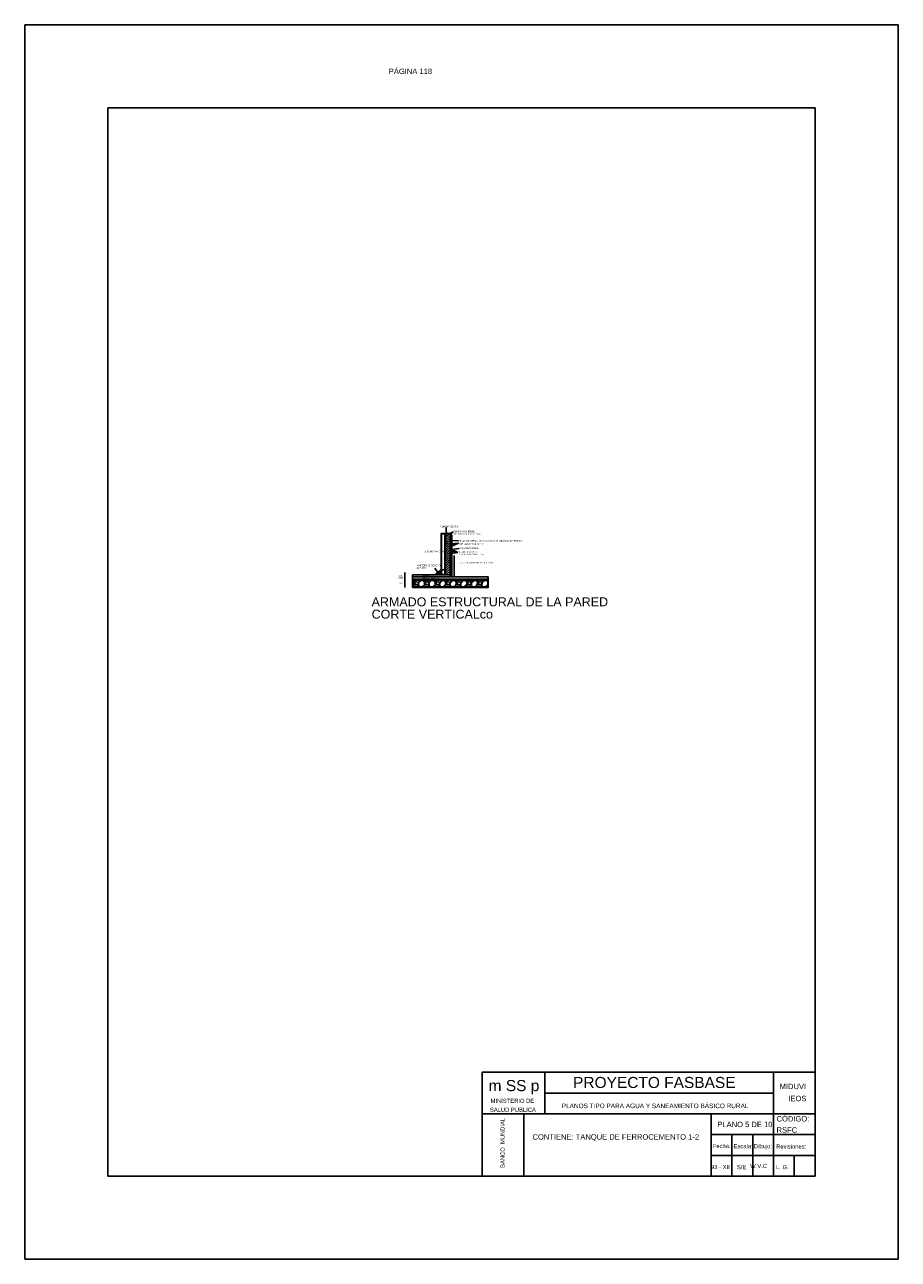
# Model space of a CAD drawing. Header units: metres. Extents: x 1704 to 4131, y 3282 to 4241.
# Tile 22 of 78: x 2067 to 2088, y 4207 to 4237. Entities that reach past the tile are written whole.
import ezdxf
from ezdxf.enums import TextEntityAlignment as Align

# ---------------------------------------------------------------- set-up
doc = ezdxf.new("R2010")
doc.units = ezdxf.units.M
doc.linetypes.add('ACAD_ISO02W100', pattern=[15, 12, -3])
doc.layers.add('Cotas', color=7, linetype='Continuous')
doc.layers.add('Dibujo', color=7, linetype='Continuous')
doc.styles.add('Annotative', font='arial.ttf')
doc.styles.get("Standard").update_dxf_attribs({"font": 'arial.ttf'})
doc.dimstyles.new('Vero', dxfattribs={"dimtxt": 0.04, "dimasz": 0.03, "dimexe": 1.25, "dimexo": 0.625, "dimgap": 0.05, "dimtad": 2, "dimtih": 1, "dimtoh": 1, "dimtxsty": 'Standard', "dimblk": 'DOT', "dimcen": 0, "dimse1": 1, "dimse2": 1, "dimadec": 0, "dimazin": 0, "dimtfac": 1, "dimtix": 1, "dimtmove": 0, "dimatfit": 2, "dimfxl": 1, "dimarcsym": 2})
pattern_1 = [(45, (-1898.6405481, 1687.997922), (-0.0008980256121, 0.0008980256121), []), (45, (-1898.6396501, 1687.997922), (-0.0008980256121, 0.0008980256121), [0.000635, -0.0003175])]
pattern_2 = [(45, (-1898.640548, 1687.997922), (-0.00134703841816, 0.00134703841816), []), (45, (-1898.639201, 1687.997922), (-0.00134703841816, 0.00134703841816), [0.0009525, -0.00047625])]
pattern_3 = [(45, (-1898.640548, 1687.997922), (-0.0031430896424, 0.0031430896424), []), (45, (-1898.637405, 1687.997922), (-0.0031430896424, 0.0031430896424), [0.0022225, -0.00111125])]

# ---------------------------------------------------------------- blocks, each defined once
blk = doc.blocks.new('_Dot')
at = {"color": 0, "linetype": 'ByBlock', "lineweight": -2}
blk.add_line((-0.5, 0), (-1, 0), dxfattribs=at)
at = {"color": 0, "linetype": 'ByBlock', "const_width": 0.5}
blk.add_lwpolyline([(-0.25, 0, 1), (0.25, 0, 1)], format="xyb", close=True, dxfattribs=at)
blk = doc.blocks.new('*D318')
at = {"layer": 'Cotas', "color": 0, "linetype": 'ByBlock', "lineweight": -2, "transparency": 16777216}
blk.add_line((2076.387, 4223.509), (2076.387, 4223.649), dxfattribs=at)
at = {"layer": 'Defpoints', "color": 0, "linetype": 'ByBlock', "transparency": 16777216}
for p in [(2076.387, 4223.679), (2076.567, 4223.679), (2076.567, 4223.479)]:
    blk.add_point(p, dxfattribs=at)
at = {"layer": 'Cotas', "color": 0, "linetype": 'ByBlock', "lineweight": -2, "transparency": 16777216, "xscale": 0.03, "yscale": 0.03, "zscale": 0.03}
for p, rotation in [((2076.387, 4223.679), 90), ((2076.387, 4223.479), 270)]:
    blk.add_blockref('_Dot', p, dxfattribs=dict(at, rotation=rotation))
at = {"layer": 'Cotas', "color": 0, "linetype": 'ByBlock', "transparency": 16777216, "insert": (2076.301, 4223.579), "char_height": 0.04, "attachment_point": 5}
blk.add_mtext('0,2', dxfattribs=at)
blk = doc.blocks.new('*D319')
at = {"layer": 'Cotas', "color": 0, "linetype": 'ByBlock', "lineweight": -2, "transparency": 16777216}
for p, q in [((2076.387, 4223.759), (2076.387, 4223.789)), ((2076.387, 4223.679), (2076.387, 4223.729)), ((2076.387, 4223.649), (2076.387, 4223.619))]:
    blk.add_line(p, q, dxfattribs=at)
at = {"layer": 'Defpoints', "color": 0, "linetype": 'ByBlock', "transparency": 16777216}
for p in [(2076.387, 4223.729), (2076.567, 4223.729), (2076.567, 4223.679)]:
    blk.add_point(p, dxfattribs=at)
at = {"layer": 'Cotas', "color": 0, "linetype": 'ByBlock', "lineweight": -2, "transparency": 16777216, "xscale": 0.03, "yscale": 0.03, "zscale": 0.03}
for p, rotation in [((2076.387, 4223.729), 270), ((2076.387, 4223.679), 90)]:
    blk.add_blockref('_Dot', p, dxfattribs=dict(at, rotation=rotation))
at = {"layer": 'Cotas', "color": 0, "linetype": 'ByBlock', "transparency": 16777216, "insert": (2076.285, 4223.704), "char_height": 0.04, "attachment_point": 5}
blk.add_mtext('0,05', dxfattribs=at)
blk = doc.blocks.new('*D320')
at = {"layer": 'Cotas', "color": 0, "linetype": 'ByBlock', "lineweight": -2, "transparency": 16777216}
for p, q in [((2076.387, 4223.809), (2076.387, 4223.839)), ((2076.387, 4223.729), (2076.387, 4223.779)), ((2076.387, 4223.699), (2076.387, 4223.669))]:
    blk.add_line(p, q, dxfattribs=at)
at = {"layer": 'Defpoints', "color": 0, "linetype": 'ByBlock', "transparency": 16777216}
for p in [(2076.387, 4223.779), (2076.567, 4223.779), (2076.567, 4223.729)]:
    blk.add_point(p, dxfattribs=at)
at = {"layer": 'Cotas', "color": 0, "linetype": 'ByBlock', "lineweight": -2, "transparency": 16777216, "xscale": 0.03, "yscale": 0.03, "zscale": 0.03}
for p, rotation in [((2076.387, 4223.779), 270), ((2076.387, 4223.729), 90)]:
    blk.add_blockref('_Dot', p, dxfattribs=dict(at, rotation=rotation))
at = {"layer": 'Cotas', "color": 0, "linetype": 'ByBlock', "transparency": 16777216, "insert": (2076.285, 4223.754), "char_height": 0.04, "attachment_point": 5}
blk.add_mtext('0,05', dxfattribs=at)

msp = doc.modelspace()

# ---------------------------------------------------------------- hatches: boundary and pattern name
at = {"layer": 'Dibujo', "linetype": 'ByBlock'}
h = msp.add_hatch(dxfattribs=at)
h.set_pattern_fill('ANSI33', color=0, scale=0.0002)
h.set_pattern_definition(pattern_1)
h.paths.add_polyline_path([(2077.349, 4224.777), (2077.269, 4224.777), (2077.269, 4224.767), (2077.349, 4224.767)])
h.paths.add_polyline_path([(2077.269, 4224.777), (2077.259, 4224.777), (2077.259, 4224.767), (2077.269, 4224.767)])
h.paths.add_polyline_path([(2077.359, 4224.777), (2077.349, 4224.777), (2077.349, 4224.767), (2077.359, 4224.767)])
h = msp.add_hatch(dxfattribs=at)
h.set_pattern_fill('ANSI33', color=0, scale=0.0003)
h.set_pattern_definition(pattern_2)
h.paths.add_polyline_path([(2077.269, 4224.767), (2077.259, 4224.767), (2077.259, 4224.482), (2077.269, 4224.482)])
h = msp.add_hatch(dxfattribs=at)
h.set_pattern_fill('ANSI33', color=0, scale=0.0003)
h.set_pattern_definition(pattern_2)
h.paths.add_polyline_path([(2077.359, 4224.767), (2077.349, 4224.767), (2077.349, 4224.482), (2077.359, 4224.482)])
h = msp.add_hatch(dxfattribs=at)
h.set_pattern_fill('JIS_LC_20', color=0, scale=0.002)
h.set_pattern_definition([(45, (-1898.64055, 1687.997922), (-0.02828427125, 0.02828427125), []), (45, (-1898.63975, 1687.997922), (-0.02828427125, 0.02828427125), [])])
h.paths.add_polyline_path([(2077.475, 4224.777), (2077.359, 4224.777), (2077.359, 4223.779), (2077.475, 4223.779)])
h = msp.add_hatch(dxfattribs=at)
h.set_pattern_fill('ANSI33', color=0, scale=0.0003)
h.set_pattern_definition(pattern_2)
h.paths.add_polyline_path([(2077.269, 4224.482), (2077.259, 4224.482), (2077.259, 4224.278), (2077.269, 4224.278)])
h = msp.add_hatch(dxfattribs=at)
h.set_pattern_fill('ANSI33', color=0, scale=0.0003)
h.set_pattern_definition(pattern_2)
h.paths.add_polyline_path([(2077.269, 4224.278), (2077.259, 4224.278), (2077.259, 4223.898), (2077.269, 4223.898)])
h = msp.add_hatch(dxfattribs=at)
h.set_pattern_fill('ANSI33', color=0, scale=0.0003)
h.set_pattern_definition(pattern_2)
h.paths.add_polyline_path([(2077.359, 4224.482), (2077.349, 4224.482), (2077.349, 4224.278), (2077.359, 4224.278)])
h = msp.add_hatch(dxfattribs=at)
h.set_pattern_fill('ANSI33', color=0, scale=0.0003)
h.set_pattern_definition(pattern_2)
h.paths.add_polyline_path([(2077.359, 4224.278), (2077.349, 4224.278), (2077.349, 4223.898), (2077.359, 4223.898)])
h = msp.add_hatch(dxfattribs=at)
h.set_pattern_fill('ANSI33', color=0, scale=0.0003)
h.set_pattern_definition(pattern_2)
h.paths.add_polyline_path([(2076.577, 4223.679), (2076.567, 4223.679), (2076.567, 4223.669), (2076.577, 4223.669)])
h.paths.add_polyline_path([(2076.577, 4223.669), (2076.567, 4223.669), (2076.567, 4223.489), (2076.577, 4223.489)])
h.paths.add_polyline_path([(2076.577, 4223.489), (2076.567, 4223.489), (2076.567, 4223.479), (2076.577, 4223.479)])
h = msp.add_hatch(dxfattribs=at)
h.set_pattern_fill('GRAVEL', color=0, scale=0.01)
h.set_pattern_definition([(228.0127875, (-1898.457668, 1688.251922), (-2.03200000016, -2.28599999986), [0.034172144, -3.383048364]), (184.969741, (-1898.480528, 1688.226522), (3.047999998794, 0.25400001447), [0.058640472, -5.80540489]), (132.5104471, (-1898.538948, 1688.221442), (2.540000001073, -2.793999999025), [0.041348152, -4.09347228]), (267.273689, (-1898.638008, 1688.157942), (0.254000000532, 5.079999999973), [0.053400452, -5.286643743]), (292.83365418, (-1898.640548, 1688.104602), (-1.270000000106, 3.047999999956), [0.05236337, -5.183980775]), (357.273689, (-1898.620228, 1688.056342), (-5.079999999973, 0.254000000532), [0.053400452, -5.286643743]), (37.69424047, (-1898.566888, 1688.053802), (-3.301999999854, -2.54000000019), [0.070619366, -6.991311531]), (72.25532837, (-1898.511008, 1688.096982), (1.778000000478, 5.587999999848), [0.066671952, -6.60052566]), (121.42956562, (-1898.490688, 1688.160482), (-2.032000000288, 3.301999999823), [0.0535813, -5.30455457]), (175.2363583, (-1898.518628, 1688.206202), (2.79399999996, -0.25400000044), [0.061171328, -2.997393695]), (222.3974378, (-1898.579588, 1688.211282), (-3.047999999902, -2.794000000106), [0.079107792, -7.831677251]), (138.81407483, (-1898.386548, 1688.155402), (-1.77799999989, 1.52400000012), [0.027000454, -2.673056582]), (171.4692344, (-1898.406868, 1688.173182), (3.30200000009, -0.507999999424), [0.051368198, -5.0854639]), (225, (-1898.45767, 1688.1808), (-4e-17, -0.254), [0.035920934, -0.323289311]), (203.1985905, (-1898.475448, 1688.211282), (1.27000000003, 0.5079999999), [0.019344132, -1.915062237]), (291.8014095, (-1898.49323, 1688.20366), (-0.25400000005, 0.762), [0.027356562, -1.340475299]), (30.9637565, (-1898.48307, 1688.17826), (0.762, 0.50799999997), [0.044431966, -1.436629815]), (161.5650512, (-1898.44497, 1688.20112), (0.508, -0.254), [0.032128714, -0.771089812]), (16.38954033, (-1898.640548, 1688.203662), (2.54, 0.762), [0.0450088, -4.455882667]), (70.34617594, (-1898.597368, 1688.216362), (-1.01600000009, -2.79399999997), [0.037759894, -3.738221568]), (293.1985905, (-1898.444968, 1688.251922), (-0.5079999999, 1.27000000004), [0.03868801, -1.895718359]), (343.61045967, (-1898.429728, 1688.216362), (-2.540000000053, 0.761999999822), [0.0450088, -4.455882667]), (339.4439548, (-1898.640548, 1688.046182), (-1.27, 0.508), [0.04340352, -2.126773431]), (294.7751406, (-1898.599908, 1688.030942), (-1.27000000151, 2.79399999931), [0.036367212, -3.600359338]), (66.8014095, (-1898.442428, 1687.997922), (0.50799999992, 1.27000000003), [0.03868801, -1.895718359]), (17.35402464, (-1898.427188, 1688.033482), (-3.301999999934, -1.016000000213), [0.042578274, -4.215237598]), (69.4439548, (-1898.566888, 1687.997922), (-0.508, -1.27), [0.02170176, -2.148475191]), (101.3099325, (-1898.45767, 1687.99792), (-0.254, 1.016), [0.01295146, -1.282199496]), (165.9637565, (-1898.46021, 1688.01062), (0.762, -0.254), [0.05236337, -0.994905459]), (186.00900596, (-1898.511008, 1688.023322), (2.539999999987, 0.254000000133), [0.0485267, -4.804136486]), (303.6900675, (-1898.48307, 1688.1554), (-0.254, 0.508), [0.036632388, -0.879177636]), (353.1572266, (-1898.462748, 1688.124922), (4.318000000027, -0.507999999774), [0.063955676, -6.331600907]), (60.9453959, (-1898.399248, 1688.117302), (-1.01600000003, -1.77799999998), [0.026150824, -2.588939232]), (90, (-1898.38655, 1688.14016), (-0.254, 0.254), [0.01524, -0.23876]), (120.25643716, (-1898.516088, 1688.030942), (1.015999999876, -1.77800000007), [0.035286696, -3.493394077]), (48.0127875, (-1898.533868, 1688.061422), (2.03200000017, 2.28599999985), [0.068344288, -3.34887622]), (0, (-1898.48815, 1688.11222), (0.254, 0.254), [0.06604, -0.18796]), (325.3048465, (-1898.422108, 1688.112222), (2.54000000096, -1.777999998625), [0.040160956, -3.975931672]), (254.0546041, (-1898.389088, 1688.089362), (-0.25399999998, -1.016), [0.036982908, -1.812165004]), (207.64597536, (-1898.399248, 1688.053802), (-4.826000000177, -2.539999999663), [0.06021451, -5.961246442]), (175.42607874, (-1898.452588, 1688.025862), (-3.302, 0.254), [0.063702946, -6.306584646])])
h.paths.add_polyline_path([(2078.377, 4223.669), (2076.577, 4223.669), (2076.577, 4223.489), (2078.377, 4223.489)])
h = msp.add_hatch(dxfattribs=at)
h.set_pattern_fill('ANSI34', color=0, scale=0.0003)
h.set_pattern_definition([(45, (-1898.640548, 1687.997922), (-0.0040411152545, 0.0040411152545), []), (45, (-1898.639201, 1687.997922), (-0.0040411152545, 0.0040411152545), []), (45, (-1898.637854, 1687.997922), (-0.0040411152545, 0.0040411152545), []), (45, (-1898.636507, 1687.997922), (-0.0040411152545, 0.0040411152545), [])])
h.paths.add_polyline_path([(2077.105, 4223.779), (2077.259, 4223.779), (2077.259, 4223.898)])
h = msp.add_hatch(dxfattribs=at)
h.set_pattern_fill('ANSI33', color=0, scale=0.0002)
h.set_pattern_definition(pattern_1)
h.paths.add_polyline_path([(2077.269, 4223.898), (2077.259, 4223.898), (2077.259, 4223.789), (2077.269, 4223.789)])
h = msp.add_hatch(dxfattribs=at)
h.set_pattern_fill('AR-SAND', color=0, scale=0.0002)
h.set_pattern_definition([(37.5, (-1898.640548, 1687.997922), (-0.000320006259, 0.009788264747), [0, -0.0077216, 0, -0.008636, 0, -0.008255]), (7.5, (-1898.640548, 1687.997922), (0.008990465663, 0.01433650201), [0, -0.0041656, 0, -0.0069596, 0, -0.002667]), (327.5, (-1898.6467965, 1687.997922), (0.015819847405, 2.8743694e-05), [0, -0.00254, 0, -0.009144, 0, -0.011938]), (317.5, (-1898.646796, 1687.997922), (0.01527112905, 0.004458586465), [0, -0.00127, 0, -0.0059944, 0, -0.006858])])
h.paths.add_polyline_path([(2077.269, 4223.789), (2077.259, 4223.789), (2077.259, 4223.779), (2077.269, 4223.779)])
h.paths.add_polyline_path([(2077.359, 4223.789), (2077.349, 4223.789), (2077.349, 4223.779), (2077.359, 4223.779)])
h = msp.add_hatch(dxfattribs=at)
h.set_pattern_fill('ANSI33', color=0, scale=0.0002)
h.set_pattern_definition(pattern_1)
h.paths.add_polyline_path([(2077.269, 4223.789), (2077.259, 4223.789), (2077.259, 4223.779), (2077.269, 4223.779)])
h.paths.add_polyline_path([(2077.359, 4223.789), (2077.349, 4223.789), (2077.349, 4223.779), (2077.359, 4223.779)])
h = msp.add_hatch(dxfattribs=at)
h.set_pattern_fill('ANSI33', color=0, scale=0.0002)
h.set_pattern_definition(pattern_1)
h.paths.add_polyline_path([(2077.349, 4223.789), (2077.269, 4223.789), (2077.269, 4223.779), (2077.349, 4223.779)])
h = msp.add_hatch(dxfattribs=at)
h.set_pattern_fill('ANSI33', color=0, scale=0.0002)
h.set_pattern_definition(pattern_1)
h.paths.add_polyline_path([(2077.359, 4223.898), (2077.349, 4223.898), (2077.349, 4223.789), (2077.359, 4223.789)])
h = msp.add_hatch(dxfattribs=at)
h.set_pattern_fill('ANSI33', color=0, scale=0.0007)
h.set_pattern_definition(pattern_3)
h.paths.add_polyline_path([(2078.387, 4223.489), (2078.377, 4223.489), (2078.377, 4223.479), (2078.387, 4223.479)])
h.paths.add_polyline_path([(2078.387, 4223.679), (2078.377, 4223.679), (2078.377, 4223.669), (2078.387, 4223.669)])
h = msp.add_hatch(dxfattribs=at)
h.set_pattern_fill('ANSI33', color=0, scale=0.0007)
h.set_pattern_definition(pattern_3)
h.paths.add_polyline_path([(2078.387, 4223.669), (2078.377, 4223.669), (2078.377, 4223.489), (2078.387, 4223.489)])
h = msp.add_hatch(dxfattribs=at)
h.set_pattern_fill('ANSI33', color=0, scale=0.0007)
h.set_pattern_definition(pattern_3)
h.paths.add_polyline_path([(2078.377, 4223.489), (2076.577, 4223.489), (2076.577, 4223.479), (2078.377, 4223.479)])

# ---------------------------------------------------------------- linework, layer by layer
at = {"layer": 'Cotas', "color": 0, "linetype": 'ByBlock'}
for p, q in [((2077.569, 4224.234), (2077.565, 4224.234)), ((2077.569, 4223.732), (2077.569, 4224.234)), ((2077.569, 4224.234), (2077.573, 4224.234))]:
    msp.add_line(p, q, dxfattribs=at)
at = {"layer": 'Dibujo', "color": 0, "linetype": 'ByBlock'}
for p, q in [((2067.248, 4237.014), (2088.248, 4237.014)), ((2067.248, 4207.314), (2067.248, 4237.014)), ((2067.248, 4237.014), (2070.248, 4237.014)), ((2067.248, 4237.014), (2069.748, 4237.014)), ((2088.248, 4237.014), (2088.248, 4207.314)), ((2069.248, 4235.014), (2069.248, 4209.314)), ((2086.248, 4235.014), (2069.248, 4235.014)), ((2086.248, 4235.014), (2086.248, 4209.314)), ((2077.38, 4224.915), (2077.387, 4224.71)), ((2077.359, 4224.777), (2077.259, 4224.777)), ((2077.259, 4223.779), (2077.259, 4224.777)), ((2077.359, 4224.767), (2077.259, 4224.767)), ((2077.269, 4223.779), (2077.269, 4224.777)), ((2077.349, 4224.777), (2077.349, 4223.779)), ((2077.349, 4224.777), (2077.475, 4224.777)), ((2077.359, 4223.779), (2077.359, 4224.777)), ((2077.475, 4223.779), (2077.475, 4224.777)), ((2077.556, 4224.812), (2077.477, 4224.785)), ((2077.486, 4224.761), (2077.49, 4224.757)), ((2077.486, 4224.757), (2077.49, 4224.761)), ((2077.486, 4224.72), (2077.49, 4224.716)), ((2077.486, 4224.716), (2077.49, 4224.72)), ((2077.486, 4224.683), (2077.49, 4224.679)), ((2077.486, 4224.679), (2077.49, 4224.683)), ((2077.486, 4224.641), (2077.49, 4224.637)), ((2077.486, 4224.637), (2077.49, 4224.641)), ((2077.486, 4224.604), (2077.49, 4224.6)), ((2077.486, 4224.6), (2077.49, 4224.604)), ((2077.486, 4224.559), (2077.49, 4224.564)), ((2077.486, 4224.563), (2077.49, 4224.559)), ((2077.488, 4223.734), (2077.488, 4224.777)), ((2077.67, 4224.598), (2077.488, 4224.602)), ((2077.493, 4224.639), (2077.491, 4224.637)), ((2077.493, 4223.779), (2077.493, 4224.777)), ((2077.493, 4224.522), (2077.675, 4224.541)), ((2077.503, 4224.661), (2077.507, 4224.657)), ((2077.503, 4224.657), (2077.507, 4224.661)), ((2077.505, 4224.659), (2077.503, 4224.657)), ((2077.503, 4224.624), (2077.507, 4224.62)), ((2077.503, 4224.62), (2077.507, 4224.624)), ((2077.503, 4224.579), (2077.507, 4224.584)), ((2077.503, 4224.583), (2077.507, 4224.579)), ((2077.503, 4224.546), (2077.507, 4224.542)), ((2077.503, 4224.542), (2077.507, 4224.546)), ((2077.505, 4223.754), (2077.505, 4224.664)), ((2077.51, 4223.73), (2077.51, 4224.777)), ((2077.675, 4224.541), (2077.51, 4224.472)), ((2077.513, 4224.711), (2077.517, 4224.707)), ((2077.513, 4224.707), (2077.517, 4224.711)), ((2077.513, 4224.674), (2077.517, 4224.67)), ((2077.513, 4224.67), (2077.517, 4224.674)), ((2077.513, 4224.632), (2077.517, 4224.627)), ((2077.513, 4224.628), (2077.517, 4224.632)), ((2077.515, 4224.63), (2077.513, 4224.628)), ((2077.513, 4224.595), (2077.517, 4224.591)), ((2077.513, 4224.591), (2077.517, 4224.595)), ((2077.513, 4224.554), (2077.517, 4224.55)), ((2077.513, 4224.55), (2077.517, 4224.554)), ((2077.515, 4223.725), (2077.515, 4224.734)), ((2077.269, 4224.482), (2077.259, 4224.482)), ((2077.259, 4224.278), (2077.269, 4224.278)), ((2077.359, 4224.482), (2077.349, 4224.482)), ((2077.349, 4224.278), (2077.359, 4224.278)), ((2077.486, 4224.526), (2077.49, 4224.522)), ((2077.486, 4224.522), (2077.49, 4224.526)), ((2077.486, 4224.484), (2077.49, 4224.479)), ((2077.486, 4224.48), (2077.49, 4224.484)), ((2077.486, 4224.434), (2077.49, 4224.429)), ((2077.486, 4224.43), (2077.49, 4224.434)), ((2077.486, 4224.371), (2077.49, 4224.376)), ((2077.486, 4224.375), (2077.49, 4224.371)), ((2077.486, 4224.344), (2077.49, 4224.34)), ((2077.486, 4224.34), (2077.49, 4224.344)), ((2077.486, 4224.312), (2077.49, 4224.308)), ((2077.486, 4224.308), (2077.49, 4224.312)), ((2077.486, 4224.273), (2077.49, 4224.278)), ((2077.486, 4224.277), (2077.49, 4224.273)), ((2077.486, 4224.245), (2077.49, 4224.241)), ((2077.486, 4224.241), (2077.49, 4224.245)), ((2077.497, 4224.394), (2077.658, 4224.318)), ((2077.658, 4224.318), (2077.497, 4224.348)), ((2077.658, 4224.318), (2077.497, 4224.295)), ((2077.503, 4224.504), (2077.507, 4224.499)), ((2077.503, 4224.5), (2077.507, 4224.504)), ((2077.503, 4224.454), (2077.507, 4224.449)), ((2077.503, 4224.45), (2077.507, 4224.454)), ((2077.503, 4224.391), (2077.507, 4224.396)), ((2077.503, 4224.395), (2077.507, 4224.391)), ((2077.503, 4224.364), (2077.507, 4224.36)), ((2077.503, 4224.36), (2077.507, 4224.364)), ((2077.503, 4224.332), (2077.507, 4224.328)), ((2077.503, 4224.328), (2077.507, 4224.332)), ((2077.503, 4224.293), (2077.507, 4224.298)), ((2077.503, 4224.297), (2077.507, 4224.293)), ((2077.503, 4224.265), (2077.507, 4224.261)), ((2077.503, 4224.261), (2077.507, 4224.265)), ((2077.513, 4224.517), (2077.517, 4224.513)), ((2077.513, 4224.513), (2077.517, 4224.517)), ((2077.513, 4224.47), (2077.517, 4224.475)), ((2077.513, 4224.474), (2077.517, 4224.47)), ((2077.513, 4224.42), (2077.517, 4224.425)), ((2077.513, 4224.424), (2077.517, 4224.42)), ((2077.513, 4224.366), (2077.517, 4224.362)), ((2077.513, 4224.362), (2077.517, 4224.366)), ((2077.513, 4224.335), (2077.517, 4224.33)), ((2077.513, 4224.331), (2077.517, 4224.335)), ((2077.513, 4224.303), (2077.517, 4224.298)), ((2077.513, 4224.299), (2077.517, 4224.303)), ((2077.513, 4224.268), (2077.517, 4224.264)), ((2077.513, 4224.264), (2077.517, 4224.268)), ((2077.513, 4224.236), (2077.517, 4224.232)), ((2077.513, 4224.232), (2077.517, 4224.236)), ((2077.515, 4224.392), (2077.689, 4224.416)), ((2077.11, 4223.944), (2077.182, 4223.839)), ((2077.486, 4224.192), (2077.49, 4224.197)), ((2077.486, 4224.196), (2077.49, 4224.192)), ((2077.486, 4224.163), (2077.49, 4224.158)), ((2077.486, 4224.159), (2077.49, 4224.163)), ((2077.486, 4224.119), (2077.49, 4224.115)), ((2077.486, 4224.115), (2077.49, 4224.119)), ((2077.486, 4224.069), (2077.49, 4224.074)), ((2077.486, 4224.007), (2077.49, 4224.003)), ((2077.486, 4224.003), (2077.49, 4224.007)), ((2077.486, 4223.948), (2077.49, 4223.944)), ((2077.486, 4223.944), (2077.49, 4223.948)), ((2077.491, 4224.073), (2077.495, 4224.069)), ((2077.503, 4224.212), (2077.507, 4224.217)), ((2077.503, 4224.216), (2077.507, 4224.212)), ((2077.503, 4224.183), (2077.507, 4224.178)), ((2077.503, 4224.179), (2077.507, 4224.183)), ((2077.503, 4224.139), (2077.507, 4224.135)), ((2077.503, 4224.135), (2077.507, 4224.139)), ((2077.503, 4224.089), (2077.507, 4224.094)), ((2077.503, 4224.093), (2077.507, 4224.089)), ((2077.503, 4224.027), (2077.507, 4224.023)), ((2077.503, 4224.023), (2077.507, 4224.027)), ((2077.503, 4223.968), (2077.507, 4223.964)), ((2077.503, 4223.964), (2077.507, 4223.968)), ((2077.513, 4224.187), (2077.517, 4224.183)), ((2077.513, 4224.183), (2077.517, 4224.187)), ((2077.513, 4224.149), (2077.517, 4224.154)), ((2077.513, 4224.153), (2077.517, 4224.149)), ((2077.513, 4224.11), (2077.517, 4224.106)), ((2077.513, 4224.106), (2077.517, 4224.11)), ((2077.513, 4224.064), (2077.517, 4224.06)), ((2077.513, 4224.06), (2077.517, 4224.064)), ((2077.513, 4223.998), (2077.517, 4223.994)), ((2077.513, 4223.994), (2077.517, 4223.998)), ((2077.513, 4223.939), (2077.517, 4223.934)), ((2077.513, 4223.935), (2077.517, 4223.939)), ((2076.567, 4223.729), (2076.567, 4223.779)), ((2076.567, 4223.779), (2077.477, 4223.779)), ((2077.477, 4223.734), (2076.567, 4223.734)), ((2076.567, 4223.679), (2076.567, 4223.729)), ((2078.387, 4223.729), (2076.567, 4223.729)), ((2076.567, 4223.479), (2076.567, 4223.679)), ((2076.567, 4223.679), (2078.387, 4223.679)), ((2078.387, 4223.679), (2076.567, 4223.679)), ((2076.567, 4223.669), (2078.387, 4223.669)), ((2076.575, 4223.737), (2076.57, 4223.732)), ((2076.571, 4223.737), (2076.575, 4223.732)), ((2076.573, 4223.734), (2076.575, 4223.737)), ((2076.577, 4223.479), (2076.577, 4223.679)), ((2076.607, 4223.737), (2076.611, 4223.732)), ((2076.611, 4223.737), (2076.607, 4223.732)), ((2076.648, 4223.737), (2076.652, 4223.732)), ((2076.652, 4223.737), (2076.648, 4223.732)), ((2076.685, 4223.737), (2076.69, 4223.732)), ((2076.689, 4223.737), (2076.685, 4223.732)), ((2076.732, 4223.737), (2076.727, 4223.732)), ((2076.728, 4223.737), (2076.732, 4223.732)), ((2076.778, 4223.737), (2076.782, 4223.732)), ((2076.782, 4223.737), (2076.778, 4223.732)), ((2076.836, 4223.737), (2076.84, 4223.732)), ((2076.84, 4223.737), (2076.836, 4223.732)), ((2076.867, 4223.737), (2076.872, 4223.732)), ((2076.871, 4223.737), (2076.867, 4223.732)), ((2076.899, 4223.737), (2076.904, 4223.732)), ((2076.903, 4223.737), (2076.899, 4223.732)), ((2076.934, 4223.737), (2076.938, 4223.732)), ((2076.938, 4223.737), (2076.934, 4223.732)), ((2076.966, 4223.737), (2076.97, 4223.732)), ((2076.97, 4223.737), (2076.966, 4223.732)), ((2077.015, 4223.737), (2077.019, 4223.732)), ((2077.019, 4223.737), (2077.015, 4223.732)), ((2077.053, 4223.737), (2077.048, 4223.732)), ((2077.049, 4223.737), (2077.053, 4223.732)), ((2077.092, 4223.737), (2077.097, 4223.732)), ((2077.096, 4223.737), (2077.092, 4223.732)), ((2077.105, 4223.779), (2077.259, 4223.898)), ((2077.138, 4223.737), (2077.142, 4223.732)), ((2077.142, 4223.737), (2077.138, 4223.732)), ((2077.204, 4223.737), (2077.209, 4223.732)), ((2077.208, 4223.737), (2077.204, 4223.732)), ((2077.259, 4223.898), (2077.359, 4223.898)), ((2077.259, 4223.789), (2077.359, 4223.789)), ((2077.263, 4223.737), (2077.268, 4223.732)), ((2077.267, 4223.737), (2077.263, 4223.732)), ((2077.312, 4223.737), (2077.317, 4223.732)), ((2077.317, 4223.737), (2077.312, 4223.732)), ((2077.367, 4223.737), (2077.362, 4223.732)), ((2077.363, 4223.737), (2077.367, 4223.732)), ((2077.423, 4223.737), (2077.427, 4223.732)), ((2077.427, 4223.737), (2077.423, 4223.732)), ((2077.475, 4223.737), (2077.47, 4223.732)), ((2077.471, 4223.737), (2077.475, 4223.732)), ((2077.477, 4223.779), (2077.477, 4223.729)), ((2077.486, 4223.899), (2077.49, 4223.895)), ((2077.486, 4223.895), (2077.49, 4223.899)), ((2077.486, 4223.849), (2077.49, 4223.845)), ((2077.486, 4223.845), (2077.49, 4223.849)), ((2077.486, 4223.789), (2077.49, 4223.784)), ((2077.486, 4223.785), (2077.49, 4223.789)), ((2077.486, 4223.741), (2077.49, 4223.737)), ((2077.486, 4223.737), (2077.49, 4223.741)), ((2077.503, 4223.919), (2077.507, 4223.915)), ((2077.503, 4223.915), (2077.507, 4223.919)), ((2077.503, 4223.869), (2077.507, 4223.865)), ((2077.503, 4223.865), (2077.507, 4223.869)), ((2077.503, 4223.809), (2077.507, 4223.804)), ((2077.503, 4223.805), (2077.507, 4223.809)), ((2077.503, 4223.761), (2077.507, 4223.757)), ((2077.503, 4223.757), (2077.507, 4223.761)), ((2077.513, 4223.89), (2077.517, 4223.885)), ((2077.513, 4223.886), (2077.517, 4223.89)), ((2077.513, 4223.84), (2077.517, 4223.835)), ((2077.513, 4223.835), (2077.517, 4223.84)), ((2077.513, 4223.779), (2077.517, 4223.775)), ((2077.513, 4223.775), (2077.517, 4223.779)), ((2077.513, 4223.732), (2077.517, 4223.727)), ((2077.513, 4223.727), (2077.517, 4223.732)), ((2078.377, 4223.479), (2078.377, 4223.679)), ((2078.387, 4223.479), (2078.387, 4223.729)), ((2078.387, 4223.679), (2078.387, 4223.729)), ((2076.567, 4223.489), (2078.387, 4223.489)), ((2076.567, 4223.479), (2078.387, 4223.479)), ((2078.248, 4211.814), (2078.248, 4209.314)), ((2086.248, 4211.814), (2078.248, 4211.814)), ((2079.748, 4211.814), (2079.748, 4210.814)), ((2085.248, 4209.314), (2085.248, 4211.814)), ((2085.248, 4211.314), (2079.748, 4211.314)), ((2086.248, 4210.814), (2078.248, 4210.814)), ((2079.248, 4210.814), (2079.248, 4209.314)), ((2079.248, 4209.314), (2079.248, 4210.814)), ((2083.748, 4209.314), (2083.748, 4210.814)), ((2086.248, 4210.314), (2083.748, 4210.314)), ((2084.248, 4209.314), (2084.248, 4210.314)), ((2084.748, 4209.314), (2084.748, 4210.314)), ((2086.248, 4209.814), (2083.748, 4209.814)), ((2085.748, 4209.314), (2085.748, 4209.814)), ((2086.248, 4209.314), (2069.248, 4209.314)), ((2088.248, 4207.314), (2067.248, 4207.314))]:
    msp.add_line(p, q, dxfattribs=at)
for centre, radius in [((2077.477, 4224.785), 0.002), ((2077.477, 4224.781), 0.002), ((2077.477, 4224.777), 0.002), ((2077.477, 4224.773), 0.002), ((2077.477, 4224.769), 0.002), ((2077.477, 4224.765), 0.002), ((2077.477, 4224.761), 0.002), ((2077.477, 4224.757), 0.002), ((2077.477, 4224.753), 0.002), ((2077.477, 4224.749), 0.002), ((2077.477, 4224.745), 0.002), ((2077.477, 4224.741), 0.002), ((2077.477, 4224.737), 0.002), ((2077.477, 4224.733), 0.002), ((2077.477, 4224.729), 0.002), ((2077.477, 4224.725), 0.002), ((2077.477, 4224.721), 0.002), ((2077.477, 4224.717), 0.002), ((2077.477, 4224.713), 0.002), ((2077.477, 4224.709), 0.002), ((2077.477, 4224.705), 0.002), ((2077.477, 4224.701), 0.002), ((2077.477, 4224.697), 0.002), ((2077.477, 4224.693), 0.002), ((2077.477, 4224.689), 0.002), ((2077.477, 4224.685), 0.002), ((2077.477, 4224.681), 0.002), ((2077.477, 4224.677), 0.002), ((2077.477, 4224.673), 0.002), ((2077.477, 4224.669), 0.002), ((2077.477, 4224.665), 0.002), ((2077.477, 4224.661), 0.002), ((2077.477, 4224.657), 0.002), ((2077.477, 4224.653), 0.002), ((2077.477, 4224.649), 0.002), ((2077.477, 4224.645), 0.002), ((2077.477, 4224.641), 0.002), ((2077.477, 4224.637), 0.002), ((2077.477, 4224.633), 0.002), ((2077.477, 4224.629), 0.002), ((2077.477, 4224.625), 0.002), ((2077.477, 4224.621), 0.002), ((2077.477, 4224.617), 0.002), ((2077.477, 4224.613), 0.002), ((2077.477, 4224.609), 0.002), ((2077.477, 4224.605), 0.002), ((2077.477, 4224.601), 0.002), ((2077.477, 4224.597), 0.002), ((2077.477, 4224.593), 0.002), ((2077.477, 4224.589), 0.002), ((2077.477, 4224.585), 0.002), ((2077.477, 4224.581), 0.002), ((2077.477, 4224.577), 0.002), ((2077.477, 4224.573), 0.002), ((2077.477, 4224.569), 0.002), ((2077.477, 4224.565), 0.002), ((2077.477, 4224.561), 0.002), ((2077.477, 4224.557), 0.002), ((2077.477, 4224.553), 0.002), ((2077.477, 4224.549), 0.002), ((2077.477, 4224.545), 0.002), ((2077.477, 4224.541), 0.002), ((2077.477, 4224.537), 0.002), ((2077.477, 4224.533), 0.002), ((2077.477, 4224.529), 0.002), ((2077.497, 4224.75), 0.00188), ((2077.497, 4224.709), 0.00188), ((2077.497, 4224.659), 0.00188), ((2077.497, 4224.622), 0.00188), ((2077.497, 4224.581), 0.00188), ((2077.497, 4224.54), 0.00188), ((2077.477, 4224.525), 0.002), ((2077.477, 4224.521), 0.002), ((2077.477, 4224.517), 0.002), ((2077.477, 4224.513), 0.002), ((2077.477, 4224.509), 0.002), ((2077.477, 4224.505), 0.002), ((2077.477, 4224.501), 0.002), ((2077.477, 4224.497), 0.002), ((2077.477, 4224.493), 0.002), ((2077.477, 4224.489), 0.002), ((2077.477, 4224.485), 0.002), ((2077.477, 4224.481), 0.002), ((2077.477, 4224.477), 0.002), ((2077.477, 4224.473), 0.002), ((2077.477, 4224.469), 0.002), ((2077.477, 4224.465), 0.002), ((2077.477, 4224.461), 0.002), ((2077.477, 4224.457), 0.002), ((2077.477, 4224.453), 0.002), ((2077.477, 4224.449), 0.002), ((2077.477, 4224.445), 0.002), ((2077.477, 4224.441), 0.002), ((2077.477, 4224.437), 0.002), ((2077.477, 4224.433), 0.002), ((2077.477, 4224.429), 0.002), ((2077.477, 4224.425), 0.002), ((2077.477, 4224.421), 0.002), ((2077.477, 4224.417), 0.002), ((2077.477, 4224.413), 0.002), ((2077.477, 4224.409), 0.002), ((2077.477, 4224.405), 0.002), ((2077.477, 4224.401), 0.002), ((2077.477, 4224.397), 0.002), ((2077.477, 4224.393), 0.002), ((2077.477, 4224.389), 0.002), ((2077.477, 4224.385), 0.002), ((2077.477, 4224.381), 0.002), ((2077.477, 4224.377), 0.002), ((2077.477, 4224.373), 0.002), ((2077.477, 4224.369), 0.002), ((2077.477, 4224.365), 0.002), ((2077.477, 4224.361), 0.002), ((2077.477, 4224.357), 0.002), ((2077.477, 4224.353), 0.002), ((2077.477, 4224.349), 0.002), ((2077.477, 4224.345), 0.002), ((2077.477, 4224.341), 0.002), ((2077.477, 4224.337), 0.002), ((2077.477, 4224.333), 0.002), ((2077.477, 4224.329), 0.002), ((2077.477, 4224.325), 0.002), ((2077.477, 4224.321), 0.002), ((2077.477, 4224.317), 0.002), ((2077.477, 4224.313), 0.002), ((2077.477, 4224.309), 0.002), ((2077.477, 4224.305), 0.002), ((2077.477, 4224.301), 0.002), ((2077.477, 4224.297), 0.002), ((2077.477, 4224.293), 0.002), ((2077.477, 4224.289), 0.002), ((2077.477, 4224.285), 0.002), ((2077.477, 4224.281), 0.002), ((2077.477, 4224.277), 0.002), ((2077.477, 4224.273), 0.002), ((2077.477, 4224.269), 0.002), ((2077.477, 4224.265), 0.002), ((2077.477, 4224.261), 0.002), ((2077.477, 4224.257), 0.002), ((2077.477, 4224.253), 0.002), ((2077.477, 4224.249), 0.002), ((2077.477, 4224.245), 0.002), ((2077.477, 4224.241), 0.002), ((2077.477, 4224.237), 0.002), ((2077.477, 4224.233), 0.002), ((2077.477, 4224.229), 0.002), ((2077.493, 4224.278), 0.00188), ((2077.497, 4224.492), 0.00188), ((2077.497, 4224.445), 0.00188), ((2077.497, 4224.394), 0.00188), ((2077.497, 4224.348), 0.00188), ((2077.497, 4224.295), 0.00188), ((2077.497, 4224.246), 0.00188), ((2077.477, 4224.225), 0.002), ((2077.477, 4224.221), 0.002), ((2077.477, 4224.217), 0.002), ((2077.477, 4224.213), 0.002), ((2077.477, 4224.209), 0.002), ((2077.477, 4224.205), 0.002), ((2077.477, 4224.201), 0.002), ((2077.477, 4224.197), 0.002), ((2077.477, 4224.193), 0.002), ((2077.477, 4224.189), 0.002), ((2077.477, 4224.185), 0.002), ((2077.477, 4224.181), 0.002), ((2077.477, 4224.177), 0.002), ((2077.477, 4224.173), 0.002), ((2077.477, 4224.169), 0.002), ((2077.477, 4224.165), 0.002), ((2077.477, 4224.161), 0.002), ((2077.477, 4224.157), 0.002), ((2077.477, 4224.153), 0.002), ((2077.477, 4224.149), 0.002), ((2077.477, 4224.145), 0.002), ((2077.477, 4224.141), 0.002), ((2077.477, 4224.137), 0.002), ((2077.477, 4224.133), 0.002), ((2077.477, 4224.129), 0.002), ((2077.477, 4224.125), 0.002), ((2077.477, 4224.121), 0.002), ((2077.477, 4224.117), 0.002), ((2077.477, 4224.113), 0.002), ((2077.477, 4224.109), 0.002), ((2077.477, 4224.105), 0.002), ((2077.477, 4224.101), 0.002), ((2077.477, 4224.097), 0.002), ((2077.477, 4224.093), 0.002), ((2077.477, 4224.089), 0.002), ((2077.477, 4224.085), 0.002), ((2077.477, 4224.081), 0.002), ((2077.477, 4224.077), 0.002), ((2077.477, 4224.073), 0.002), ((2077.477, 4224.069), 0.002), ((2077.477, 4224.065), 0.002), ((2077.477, 4224.061), 0.002), ((2077.477, 4224.057), 0.002), ((2077.477, 4224.053), 0.002), ((2077.477, 4224.049), 0.002), ((2077.477, 4224.045), 0.002), ((2077.477, 4224.041), 0.002), ((2077.477, 4224.037), 0.002), ((2077.477, 4224.033), 0.002), ((2077.477, 4224.029), 0.002), ((2077.477, 4224.025), 0.002), ((2077.477, 4224.021), 0.002), ((2077.477, 4224.017), 0.002), ((2077.477, 4224.013), 0.002), ((2077.477, 4224.009), 0.002), ((2077.477, 4224.005), 0.002), ((2077.477, 4224.001), 0.002), ((2077.477, 4223.997), 0.002), ((2077.477, 4223.993), 0.002), ((2077.477, 4223.989), 0.002), ((2077.477, 4223.985), 0.002), ((2077.477, 4223.981), 0.002), ((2077.477, 4223.977), 0.002), ((2077.477, 4223.973), 0.002), ((2077.477, 4223.969), 0.002), ((2077.477, 4223.965), 0.002), ((2077.477, 4223.961), 0.002), ((2077.477, 4223.957), 0.002), ((2077.477, 4223.953), 0.002), ((2077.477, 4223.949), 0.002), ((2077.477, 4223.945), 0.002), ((2077.477, 4223.941), 0.002), ((2077.477, 4223.937), 0.002), ((2077.477, 4223.933), 0.002), ((2077.497, 4224.208), 0.00188), ((2077.497, 4224.163), 0.00188), ((2077.497, 4224.121), 0.00188), ((2077.497, 4224.08), 0.00188), ((2077.497, 4224.031), 0.00188), ((2077.497, 4223.99), 0.00188), ((2077.497, 4223.948), 0.00188), ((2077.477, 4223.929), 0.002), ((2077.477, 4223.925), 0.002), ((2077.477, 4223.921), 0.002), ((2077.477, 4223.917), 0.002), ((2077.477, 4223.913), 0.002), ((2077.477, 4223.909), 0.002), ((2077.477, 4223.905), 0.002), ((2077.477, 4223.901), 0.002), ((2077.477, 4223.897), 0.002), ((2077.477, 4223.893), 0.002), ((2077.477, 4223.889), 0.002), ((2077.477, 4223.885), 0.002), ((2077.477, 4223.881), 0.002), ((2077.477, 4223.877), 0.002), ((2077.477, 4223.873), 0.002), ((2077.477, 4223.869), 0.002), ((2077.477, 4223.865), 0.002), ((2077.477, 4223.861), 0.002), ((2077.477, 4223.857), 0.002), ((2077.477, 4223.853), 0.002), ((2077.477, 4223.849), 0.002), ((2077.477, 4223.845), 0.002), ((2077.477, 4223.841), 0.002), ((2077.477, 4223.837), 0.002), ((2077.477, 4223.833), 0.002), ((2077.477, 4223.829), 0.002), ((2077.477, 4223.825), 0.002), ((2077.477, 4223.821), 0.002), ((2077.477, 4223.817), 0.002), ((2077.477, 4223.813), 0.002), ((2077.477, 4223.809), 0.002), ((2077.477, 4223.805), 0.002), ((2077.477, 4223.801), 0.002), ((2077.477, 4223.797), 0.002), ((2077.477, 4223.793), 0.002), ((2077.477, 4223.789), 0.002), ((2077.477, 4223.785), 0.002), ((2077.477, 4223.781), 0.002), ((2077.497, 4223.906), 0.00188), ((2077.497, 4223.876), 0.00188), ((2077.497, 4223.847), 0.00188), ((2077.497, 4223.817), 0.00188), ((2077.497, 4223.787), 0.00188), ((2077.497, 4223.759), 0.00188), ((2077.497, 4223.739), 0.00188)]:
    msp.add_circle(centre, radius, dxfattribs=at)
msp.add_arc((2077.479, 4223.744), 0.0103, 255.7329, 327.2532, dxfattribs=at)

# ---------------------------------------------------------------- texts
for s, height, p in [('PLANCHA DE ZINC', 0.03579, (2077.224, 4224.924)), ('TUBERIA POLIETILEO ', 0.03579, (2077.557, 4224.803)), ("1/2'' ENRROLLADO AL ZINC", 0.03579, (2077.557, 4224.745)), ('VARILLAS 8mm @ 40 mm', 0.03579, (2077.683, 4224.507)), ('MALLA DE CORRAL (el # de capas ver en especificacion TECNICA) ', 0.03579, (2077.679, 4224.581)), ('ALFAGIAS 4 x 5 cmt', 0.03579, (2076.862, 4224.324)), ('ALAMBRE D 2.5mm', 0.03579, (2077.687, 4224.311)), ('ESPACIADO CADA 2.1 cm', 0.03579, (2077.687, 4224.254)), ('MALLA DE CORRAL ', 0.03579, (2077.691, 4224.403)), ('MORTERO DE CEMENTO', 0.03579, (2076.665, 4223.988)), ('1:2 + SIKA', 0.0358, (2076.665, 4223.93)), ('0.40 COBIJADO MALLA DEL PISO', 0.03579, (2077.707, 4224.055)), ('HORMMIGON SIMPLE ', 0.0136, (2076.795, 4223.755)), ('HORMIGON SIMPLE   1:2:4  R  =  210 Kg/cm 2', 0.0136, (2076.798, 4223.695)), ('MALLA DE CORRAL ', 0.00622, (2077.042, 4223.763)), ('LOSA DE FONDO ', 0.00622, (2077.042, 4223.753)), ('DE PIEDRA ', 0.0136, (2078.077, 4223.576)), ('REPLANTILLO ', 0.0136, (2078.079, 4223.598)), ('m SS p', 0.2662, (2078.4, 4211.36)), ('PROYECTO FASBASE', 0.26624, (2080.43, 4211.435)), ('PLANOS TIPO PARA AGUA Y SANEAMIENTO BÁSICO RURAL', 0.11076, (2080.158, 4210.95))]:
    msp.add_text(s, height=height, dxfattribs=at).set_placement(p)
at = {"layer": 'Dibujo', "linetype": 'ACAD_ISO02W100'}
for s, p in [('ARMADO ESTRUCTURAL DE LA PARED ', (2075.587, 4223.023)), ('CORTE VERTICALco', (2075.587, 4222.727))]:
    msp.add_text(s, height=0.21478, dxfattribs=at).set_placement(p)
at = {"layer": 'Dibujo', "color": 0, "linetype": 'ByBlock', "style": 'Annotative'}
for s, p in [('MIDUVI', (2085.396, 4211.408)), ('IEOS', (2085.605, 4211.118)), ('PLANO 5 DE 10', (2083.899, 4210.494)), ('CÓDIGO:', (2085.322, 4210.63)), ('CONTIENE: TANQUE DE FERROCEMENTO 1-2', (2079.454, 4210.193)), ('RSFC', (2085.321, 4210.36))]:
    msp.add_text(s, height=0.13, dxfattribs=at).set_placement(p)
at = {"layer": 'Dibujo', "color": 0, "linetype": 'ByBlock'}
for s, p in [('MINISTERIO DE', (2078.971, 4211.077)), ('SALUD PÚBLICA', (2078.983, 4210.861)), ('Fecha:', (2084.002, 4209.991)), ('Escala:', (2084.519, 4209.986)), ('Dibujo:', (2084.995, 4209.986)), ('Revisiones:', (2085.673, 4209.976)), ('93 - XII', (2083.97, 4209.485)), ('S/E', (2084.482, 4209.482)), ('W.V.C', (2084.89, 4209.51)), ('L. G. ', (2085.482, 4209.483))]:
    msp.add_text(s, height=0.1, dxfattribs=at).set_placement(p, align=Align.CENTER)
msp.add_text('BANCO  MUNDIAL', height=0.1, rotation=90, dxfattribs=at).set_placement((2078.785, 4210.115), align=Align.CENTER)
at = {"layer": 'Dibujo', "color": 0, "linetype": 'ByBlock', "insert": (2076, 4235.958), "char_height": 0.13, "width": 2.90393, "attachment_point": 1}
msp.add_mtext('PÁGINA 118', dxfattribs=at)

# ---------------------------------------------------------------- dimensions: what is measured, and where the dimension line sits
at = {"layer": 'Cotas', "color": 0, "linetype": 'ByBlock'}
for base, p1, p2, picture, middle in [((2076.387, 4223.779), (2076.567, 4223.729), (2076.567, 4223.779), '*D320', (2076.285, 4223.754)), ((2076.387, 4223.729), (2076.567, 4223.679), (2076.567, 4223.729), '*D319', (2076.285, 4223.704)), ((2076.387, 4223.679), (2076.567, 4223.479), (2076.567, 4223.679), '*D318', (2076.301, 4223.579))]:
    dim = msp.add_linear_dim(base=base, p1=p1, p2=p2, angle=90, dimstyle='Vero', dxfattribs=at)
    dim.commit()
    dim.dimension.update_dxf_attribs({"geometry": picture, "text_midpoint": middle})

doc.saveas('drawing.dxf')
